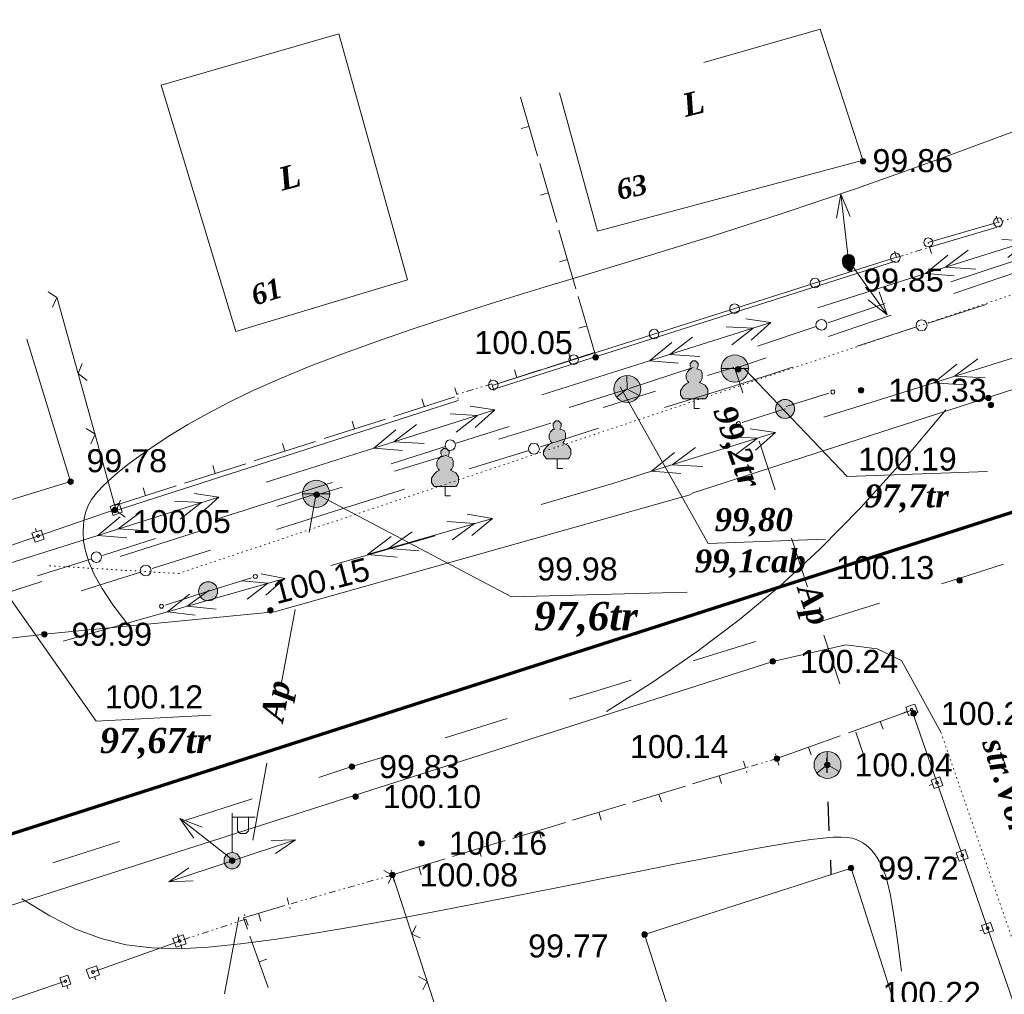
# Model space of a CAD drawing. Header units: millimetres. Extents: x 9396 to 25236, y 15106 to 31102.
# Tile 170 of 256: x 10784 to 10857, y 16670 to 16742. Entities that reach past the tile are written whole.
import ezdxf
from ezdxf.enums import TextEntityAlignment as Align

# ---------------------------------------------------------------- set-up
doc = ezdxf.new("R2010")
doc.units = ezdxf.units.MM
for name, pattern in [('DIVIDE', [1.25, 0.5, -0.25, 0, -0.25, 0, -0.25]), ('DOT', [0.25, 0, -0.25]), ('HIDDEN', [0.375, 0.25, -0.125])]:
    doc.linetypes.add(name, pattern=pattern)
for name, color, linetype, lineweight, true_color in [('1001010', 7, 'Continuous', 9, 0x000000), ('10010110', 7, 'Continuous', 20, 0xa25100), ('1060000', 7, 'Continuous', 9, 0x000000), ('1070000', 7, 'DOT', 9, 0x000000), ('2030003', 7, 'Continuous', 9, 0x000000), ('2030012', 7, 'Continuous', 9, 0x000000), ('2030023', 7, 'Continuous', 9, 0x000000), ('21100200', 7, 'HIDDEN', 0, 0x800080), ('3000105', 7, 'DIVIDE', 9, 0x000000), ('3000113', 7, 'Continuous', 9, 0x000000), ('3000130', 7, 'Continuous', 9, 0x000000), ('3000140', 7, 'Continuous', 9, 0x000000), ('3000220', 7, 'Continuous', 9, 0x000000), ('3000260', 7, 'Continuous', 9, 0x000000), ('4000210', 7, 'Continuous', 9, 0x000000), ('5010210', 7, 'Continuous', 20, 0x008000), ('5010320', 7, 'Continuous', 20, 0x800000), ('5010420', 7, 'Continuous', 9, 0x000000), ('6011210', 1, 'Continuous', 9, 0xff0000), ('6011300', 1, 'Continuous', 20, 0xff0000), ('9010110', 7, 'Continuous', 9, 0x000000), ('9010120', 7, 'Continuous', 20, 0x000000), ('9010200', 7, 'Continuous', 9, 0x000000)]:
    doc.layers.add(name, color=color, linetype=linetype, lineweight=lineweight, true_color=true_color)
doc.layers.add('Канализация', color=1, linetype='Continuous', lineweight=70)
doc.styles.add('10', font='timesbi.ttf', dxfattribs={"height": 0.001481})
doc.styles.add('12', font='timesbi.ttf', dxfattribs={"height": 0.001693})
doc.styles.add('13', font='timesbi.ttf', dxfattribs={"height": 0.001693})
doc.styles.add('2', font='timesbi.ttf', dxfattribs={"height": 0.001693})
doc.styles.add('3', font='timesbi.ttf', dxfattribs={"height": 0.001693})
doc.styles.add('9', font='timesbi.ttf', dxfattribs={"height": 0.001693})
doc.styles.add('F2', font='arial.ttf', dxfattribs={"height": 0.001693})

# ---------------------------------------------------------------- blocks, each defined once
blk = doc.blocks.new('SYMBOL21100200')
at = {"true_color": 0x800080}
h = blk.add_hatch(color=216, dxfattribs=at)
edge = h.paths.add_edge_path()
edge.add_arc((0, 0), 0.1, 0, 360)
at = {"color": 216, "linetype": 'Continuous', "lineweight": 0, "true_color": 0x800080}
blk.add_circle((0, 0), 0.1, dxfattribs=at)
blk = doc.blocks.new('SYMBOL2030012')
at = {"true_color": 0xffffff}
h = blk.add_hatch(color=7, dxfattribs=at)
edge = h.paths.add_edge_path()
edge.add_arc((0, 0), 0.225, 0, 360)
at = {"true_color": 0x000000}
h = blk.add_hatch(color=18, dxfattribs=at)
edge = h.paths.add_edge_path()
edge.add_arc((0, 0), 0.05, 0, 360)
at = {"color": 18, "linetype": 'Continuous', "lineweight": 0, "true_color": 0x000000}
for radius in [0.225, 0.05]:
    blk.add_circle((0, 0), radius, dxfattribs=at)
blk = doc.blocks.new('SYMBOL4000210')
at = {"true_color": 0xffffff}
blk.add_hatch(color=7, dxfattribs=at).paths.add_polyline_path([(0.05, 1.75), (-0.05, 1.75), (-0.15, 1.65), (-0.15, 1.55), (-0.1, 1.45), (-0.15, 1.45), (-0.25, 1.35), (-0.3, 1.25), (-0.3, 1.1), (-0.25, 1), (-0.2, 0.95), (-0.3, 0.9), (-0.35, 0.85), (-0.4, 0.8), (-0.5, 0.65), (-0.5, 0.5), (-0.4, 0.35), (-0.3, 0.35), (-0.1, 0.35), (0, 0.35), (0.15, 0.35), (0.4, 0.35), (0.45, 0.4), (0.5, 0.5), (0.5, 0.7), (0.4, 0.85), (0.2, 0.95), (0.25, 1), (0.3, 1.1), (0.3, 1.3), (0.25, 1.4), (0.1, 1.45), (0.15, 1.55), (0.15, 1.65)])
at = {"color": 18, "linetype": 'Continuous', "lineweight": 0, "true_color": 0x000000, "flags": 128}
blk.add_lwpolyline([(0.05, 1.75), (-0.05, 1.75), (-0.15, 1.65), (-0.15, 1.55), (-0.1, 1.45), (-0.15, 1.45), (-0.25, 1.35), (-0.3, 1.25), (-0.3, 1.1), (-0.25, 1), (-0.2, 0.95), (-0.3, 0.9), (-0.35, 0.85), (-0.4, 0.8), (-0.5, 0.65), (-0.5, 0.5), (-0.4, 0.35), (-0.3, 0.35), (-0.1, 0.35), (0, 0.35), (0.15, 0.35), (0.4, 0.35), (0.45, 0.4), (0.5, 0.5), (0.5, 0.7), (0.4, 0.85), (0.2, 0.95), (0.25, 1), (0.3, 1.1), (0.3, 1.3), (0.25, 1.4), (0.1, 1.45), (0.15, 1.55), (0.15, 1.65), (0.05, 1.75)], close=True, dxfattribs=at)
blk.add_lwpolyline([(0, 0.35), (0, 0), (0.2, 0)], dxfattribs=at)
blk = doc.blocks.new('SYMBOL5010420')
at = {"true_color": 0xffffff}
h = blk.add_hatch(color=7, dxfattribs=at)
edge = h.paths.add_edge_path()
edge.add_arc((0, 0), 0.5, 0, 360)
at = {"color": 18, "linetype": 'Continuous', "lineweight": 9, "true_color": 0x000000, "flags": 128}
blk.add_lwpolyline([(-0.5, 0), (0.5, 0)], dxfattribs=at)
at = {"color": 18, "linetype": 'Continuous', "lineweight": 9, "true_color": 0x000000}
blk.add_circle((0, 0), 0.5, dxfattribs=at)
blk = doc.blocks.new('SYMBOL9010200')
at = {"true_color": 0xffffff}
h = blk.add_hatch(color=7, dxfattribs=at)
edge = h.paths.add_edge_path()
edge.add_arc((0.01, 0), 0.495, 0, 360)
at = {"color": 18, "linetype": 'Continuous', "lineweight": 0, "true_color": 0x000000, "flags": 128}
for points in [[(0.0025, 0.007), (-0.007, 0.495)], [(0.0025, 0.0025), (-0.3845, -0.3005)], [(0.005, 0), (0.44, -0.238)]]:
    blk.add_lwpolyline(points, dxfattribs=at)
at = {"color": 18, "linetype": 'Continuous', "lineweight": 0, "true_color": 0x000000}
blk.add_circle((0.01, 0), 0.495, dxfattribs=at)
blk = doc.blocks.new('SYMBOL2030023')
at = {"true_color": 0xffffff}
h = blk.add_hatch(color=7, dxfattribs=at)
edge = h.paths.add_edge_path()
edge.add_arc((0, 0), 0.35, 0, 360)
at = {"color": 18, "linetype": 'Continuous', "lineweight": 0, "true_color": 0x000000}
blk.add_circle((0, 0), 0.35, dxfattribs=at)
blk = doc.blocks.new('SYMBOL2030003')
at = {"true_color": 0xffffff}
h = blk.add_hatch(color=7, dxfattribs=at)
edge = h.paths.add_edge_path()
edge.add_arc((0, 0), 0.3, 0, 360)
at = {"true_color": 0x000000}
h = blk.add_hatch(color=18, dxfattribs=at)
edge = h.paths.add_edge_path()
edge.add_arc((0, 0), 0.1, 0, 360)
at = {"color": 18, "linetype": 'Continuous', "lineweight": 0, "true_color": 0x000000, "flags": 128}
for points in [[(0, 0.3), (0, 1.75)], [(0, 1.6), (0.85, 1.6)], [(0.2, 1.6), (0.2, 1.1), (0.3, 1), (0.5, 1), (0.6, 1.1), (0.6, 1.6)]]:
    blk.add_lwpolyline(points, dxfattribs=at)
at = {"color": 18, "linetype": 'Continuous', "lineweight": 0, "true_color": 0x000000}
for radius in [0.3, 0.1]:
    blk.add_circle((0, 0), radius, dxfattribs=at)

msp = doc.modelspace()

# ---------------------------------------------------------------- linework, layer by layer
at = {"layer": '1001010', "color": 253}
msp.add_line((10851.274, 16660.654, 197.204), (10845.323, 16679.165, 197.204), dxfattribs=at)
for points in [[(10846.202, 16731.13, 0), (10843.053, 16740.83, 0), (10834.486, 16738.387, 0)], [(10794.593, 16736.718, 0), (10807.644, 16740.507, 0), (10812.697, 16722.404, 0)], [(10812.697, 16722.404, 0), (10800.066, 16718.615, 0), (10794.593, 16736.718, 0)], [(10846.128, 16731.184, 0), (10826.664, 16725.982, 0), (10823.868, 16736.153, 0)], [(10772.498, 16702.857, 201.02), (10787.918, 16707.577, 201.56), (10784.713, 16718.046, 173.401)], [(10845.323, 16679.165, 197.204), (10830.136, 16674.283, 199.54), (10836.086, 16655.772, 188.388), (10851.274, 16660.654, 197.204)]]:
    msp.add_polyline3d(points, dxfattribs=at)
at = {"layer": '10010110'}
for points in [[(10792.054, 16697.164, 57.755), (10791.033, 16698.516, 90.791), (10790.246, 16699.709, 117.07), (10789.666, 16700.759, 137.376), (10789.263, 16701.681, 152.493), (10789.01, 16702.49, 163.204), (10788.878, 16703.201, 170.294), (10788.839, 16703.829, 174.546), (10788.865, 16704.39, 176.744), (10788.933, 16704.898, 177.537), (10789.049, 16705.369, 177.035), (10789.224, 16705.816, 175.213), (10789.469, 16706.255, 172.048), (10789.795, 16706.7, 167.514), (10790.213, 16707.165, 161.586), (10790.736, 16707.666, 154.241), (10791.373, 16708.217, 145.453), (10792.136, 16708.828, 135.26), (10793.029, 16709.497, 123.949), (10794.059, 16710.215, 111.871), (10795.228, 16710.975, 99.374), (10796.543, 16711.771, 86.808), (10798.008, 16712.594, 74.522), (10799.627, 16713.437, 62.867), (10801.406, 16714.293, 52.192), (10803.35, 16715.157, 42.812), (10805.472, 16716.032, 34.911), (10807.786, 16716.925, 28.636), (10810.308, 16717.842, 24.135), (10813.05, 16718.79, 21.558), (10816.028, 16719.774, 21.054), (10819.255, 16720.8, 22.769), (10822.746, 16721.875, 26.854), (10826.524, 16723.013, 33.269), (10830.645, 16724.256, 41.231), (10835.174, 16725.656, 49.769), (10840.176, 16727.262, 57.911), (10845.717, 16729.126, 64.687), (10851.86, 16731.298, 69.126), (10858.672, 16733.828, 70.256)], [(10827.347, 16690.674, 77.191), (10830.775, 16692.862, 97.258), (10834.001, 16695.084, 112.801), (10837.082, 16697.406, 125.419), (10840.074, 16699.897, 136.714), (10843.034, 16702.621, 148.285), (10846.019, 16705.645, 161.732), (10849.083, 16709.036, 178.657), (10852.285, 16712.86, 200.66)], [(10849.018, 16671.583, 72.861), (10848.775, 16673.51, 92.202), (10848.559, 16675.066, 107.532), (10848.366, 16676.301, 119.392), (10848.19, 16677.262, 128.32), (10848.026, 16677.999, 134.858), (10847.869, 16678.561, 139.544), (10847.714, 16678.995, 142.917), (10847.556, 16679.351, 145.519), (10847.39, 16679.67, 147.805), (10847.216, 16679.96, 149.9), (10847.033, 16680.222, 151.848), (10846.84, 16680.458, 153.69), (10846.636, 16680.669, 155.469), (10846.422, 16680.854, 157.226), (10846.195, 16681.017, 159.005), (10845.957, 16681.156, 160.848), (10845.701, 16681.273, 162.781), (10845.405, 16681.364, 164.771), (10845.041, 16681.424, 166.77), (10844.582, 16681.448, 168.727), (10844.001, 16681.433, 170.595), (10843.269, 16681.372, 172.323), (10842.36, 16681.261, 173.863), (10841.247, 16681.096, 175.167), (10839.906, 16680.874, 176.203), (10838.339, 16680.595, 177.018), (10836.552, 16680.263, 177.676), (10834.55, 16679.879, 178.242), (10832.339, 16679.447, 178.78), (10829.926, 16678.97, 179.355), (10827.316, 16678.449, 180.031), (10824.516, 16677.888, 180.873), (10821.539, 16677.293, 181.924), (10818.436, 16676.677, 183.143), (10815.264, 16676.06, 184.469), (10812.082, 16675.46, 185.838), (10808.948, 16674.895, 187.19), (10805.921, 16674.382, 188.461), (10803.057, 16673.941, 189.589), (10800.417, 16673.59, 190.512), (10798.037, 16673.347, 191.101), (10795.881, 16673.238, 190.952), (10793.888, 16673.291, 189.596), (10792.002, 16673.532, 186.563), (10790.163, 16673.988, 181.381), (10788.314, 16674.686, 173.58), (10786.396, 16675.653, 162.691), (10784.35, 16676.915, 148.243)]]:
    msp.add_polyline3d(points, dxfattribs=at)
at = {"layer": '1060000', "color": 253}
for p, q in [((10833.561, 16706.709, 3.294), (11039.59, 16773.22, 198.617)), ((10802.929, 16698.004, 200.8), (10833.563, 16706.624, 195.434))]:
    msp.add_line(p, q, dxfattribs=at)
for points in [[(10837.449, 16715.903, 116.94), (10845.044, 16707.947, 200.38), (10855.359, 16708.318, 200.38)], [(10828.337, 16714.543, 25.439), (10834.816, 16703.019, 157.59), (10843.439, 16703.356, 157.59)], [(10805.98, 16706.675, 45.224), (10820.337, 16699.105, 45.224), (10833.276, 16699.442, 45.224)], [(10783.19, 16699.39, 64.295), (10789.798, 16689.979, 64.295), (10798.25, 16690.398, 64.295)], [(10718.658, 16671.237, 199.52), (10745.578, 16685.917, 201.8), (10774.389, 16694.997, 201.479), (10785.998, 16696.357, 199.98), (10802.929, 16698.004, 200.8)], [(10769.242, 16671.847, 0), (10839.563, 16694.36, 0), (10844.938, 16695.577, 0), (10847.245, 16695.275, 0), (10849.022, 16694.439, 0), (10851.935, 16689.155, 0)]]:
    msp.add_polyline3d(points, dxfattribs=at)
at = {"layer": '1070000', "color": 253}
for points in [[(10786.367, 16701.394, 158.261), (10795.854, 16700.82, 158.261), (10871.419, 16726.082, 158.261), (10869.67, 16730.043, 158.261)], [(10851.935, 16689.155, 0), (10883.377, 16598.008, 0), (10898.37, 16547.851, 0), (10906.132, 16522.173, 0)]]:
    msp.add_polyline3d(points, dxfattribs=at)
at = {"layer": '3000105', "color": 253}
for p, q in [((10861.745, 16728.433, 199.398), (10856.155, 16726.627, 201.791)), ((10856.001, 16727.103, 200.594), (10856.339, 16726.056, 200.594)), ((10851.234, 16724.345, 17.694), (10850.897, 16725.392, 17.694)), ((10848.672, 16724.047, 10.053), (10851.081, 16724.821, 25.335)), ((10848.519, 16724.523, 17.694), (10848.856, 16723.476, 17.694)), ((10819.058, 16714.279), (10818.742, 16715.333)), ((10818.914, 16714.758), (10816.334, 16713.984)), ((10816.19, 16714.463), (10816.506, 16713.41)), ((10840.007, 16686.74, 192.68), (10839.696, 16687.795, 192.68)), ((10837.41, 16687.017, 192.68), (10837.721, 16685.962, 192.68)), ((10839.866, 16687.22, 195.947), (10837.551, 16686.538, 189.414)), ((10811.732, 16678.184, 6.327), (10811.431, 16679.242, 6.327)), ((10811.595, 16678.665, 9.369), (10803.978, 16676.497, 3.284)), ((10803.842, 16676.978, 6.327), (10804.143, 16675.92, 6.327)), ((10800.818, 16675.42, 105.596), (10795.941, 16673.805, 196.698)), ((10800.975, 16674.946, 151.147), (10800.629, 16675.99, 151.147)), ((10795.784, 16674.28, 151.147), (10796.13, 16673.236, 151.147))]:
    msp.add_line(p, q, dxfattribs=at)
at = {"layer": '3000113', "color": 253}
for p, q in [((10851.081, 16724.821, 51.807), (10856.069, 16726.283, 105.664)), ((10818.914, 16714.328, 105.664), (10848.586, 16723.789, 105.664)), ((10791.282, 16705.459, 84.916), (10816.42, 16713.554))]:
    msp.add_line(p, q, dxfattribs=at)
at = {"layer": '3000130', "color": 253}
for p, q in [((10791.081, 16706.107, 122.039), (10791.161, 16705.877, 122.039)), ((10774.048, 16699.634, 122.583), (10791.28, 16705.543, 121.494)), ((10785.341, 16704.137, 122.039), (10785.421, 16703.907, 122.039)), ((10849.211, 16690.607), (10849.451, 16690.687)), ((10857.215, 16669.412), (10849.788, 16690.773)), ((10851.071, 16685.247), (10851.311, 16685.327)), ((10852.931, 16679.897), (10853.171, 16679.987)), ((10854.791, 16674.557), (10855.031, 16674.637)), ((10795.941, 16673.805, 196.698), (10789.47, 16671.483, 196.698)), ((10796.141, 16673.237, 196.698), (10796.061, 16673.477, 196.698)), ((10789.771, 16670.957, 196.698), (10789.691, 16671.187, 196.698)), ((10787.536, 16670.854, 196.698), (10772.405, 16665.661, 196.698)), ((10787.731, 16670.287, 196.698), (10787.651, 16670.527, 196.698))]:
    msp.add_line(p, q, dxfattribs=at)
for points in [[(10791.051, 16705.097, 122.039), (10791.721, 16705.327, 122.039), (10791.501, 16705.987, 122.039), (10790.831, 16705.757, 122.039), (10791.051, 16705.097, 122.039)], [(10791.281, 16705.437, 122.039), (10791.331, 16705.457, 122.039), (10791.361, 16705.497, 122.039), (10791.381, 16705.547, 122.039), (10791.361, 16705.597, 122.039), (10791.331, 16705.627, 122.039), (10791.281, 16705.647, 122.039), (10791.231, 16705.627, 122.039), (10791.191, 16705.597, 122.039), (10791.181, 16705.547, 122.039), (10791.191, 16705.497, 122.039), (10791.231, 16705.457, 122.039), (10791.281, 16705.437, 122.039)], [(10785.311, 16703.127, 122.039), (10785.981, 16703.357, 122.039), (10785.751, 16704.017, 122.039), (10785.081, 16703.787, 122.039), (10785.311, 16703.127, 122.039)], [(10785.531, 16703.477, 122.039), (10785.581, 16703.487, 122.039), (10785.621, 16703.527, 122.039), (10785.631, 16703.577, 122.039), (10785.621, 16703.627, 122.039), (10785.581, 16703.657, 122.039), (10785.531, 16703.677, 122.039), (10785.481, 16703.657, 122.039), (10785.451, 16703.627, 122.039), (10785.431, 16703.577, 122.039), (10785.451, 16703.527, 122.039), (10785.481, 16703.487, 122.039), (10785.531, 16703.477, 122.039)], [(10850.221, 16690.607, 0), (10850.001, 16691.227, 0), (10849.341, 16690.997, 0), (10849.551, 16690.377, 0), (10850.221, 16690.607, 0)], [(10849.781, 16690.707, 0), (10849.831, 16690.717, 0), (10849.861, 16690.757, 0), (10849.871, 16690.807, 0), (10849.861, 16690.857, 0), (10849.831, 16690.887, 0), (10849.781, 16690.897, 0), (10849.731, 16690.887, 0), (10849.691, 16690.857, 0), (10849.681, 16690.807, 0), (10849.691, 16690.757, 0), (10849.731, 16690.717, 0), (10849.781, 16690.707, 0)], [(10852.081, 16685.247, 0), (10851.861, 16685.867, 0), (10851.201, 16685.637, 0), (10851.421, 16685.017, 0), (10852.081, 16685.247, 0)], [(10851.641, 16685.347, 0), (10851.691, 16685.357, 0), (10851.731, 16685.397, 0), (10851.741, 16685.437, 0), (10851.731, 16685.487, 0), (10851.691, 16685.527, 0), (10851.641, 16685.537, 0), (10851.591, 16685.527, 0), (10851.561, 16685.487, 0), (10851.541, 16685.437, 0), (10851.561, 16685.397, 0), (10851.591, 16685.357, 0), (10851.641, 16685.347, 0)], [(10853.941, 16679.897, 0), (10853.721, 16680.527, 0), (10853.061, 16680.297, 0), (10853.281, 16679.667, 0), (10853.941, 16679.897, 0)], [(10853.501, 16679.997, 0), (10853.551, 16680.017, 0), (10853.581, 16680.047, 0), (10853.601, 16680.097, 0), (10853.581, 16680.147, 0), (10853.551, 16680.187, 0), (10853.501, 16680.197, 0), (10853.451, 16680.187, 0), (10853.411, 16680.147, 0), (10853.401, 16680.097, 0), (10853.411, 16680.047, 0), (10853.451, 16680.017, 0), (10853.501, 16679.997, 0)], [(10855.801, 16674.557, 0), (10855.581, 16675.177, 0), (10854.921, 16674.947, 0), (10855.131, 16674.327, 0), (10855.801, 16674.557, 0)], [(10855.361, 16674.657, 0), (10855.411, 16674.667, 0), (10855.441, 16674.707, 0), (10855.451, 16674.757, 0), (10855.441, 16674.807, 0), (10855.411, 16674.837, 0), (10855.361, 16674.857, 0), (10855.311, 16674.837, 0), (10855.271, 16674.807, 0), (10855.261, 16674.757, 0), (10855.271, 16674.707, 0), (10855.311, 16674.667, 0), (10855.361, 16674.657, 0)], [(10796.191, 16674.267, 196.698), (10795.451, 16673.997, 196.698), (10795.691, 16673.347, 196.698), (10796.431, 16673.607, 196.698), (10796.191, 16674.267, 196.698)], [(10795.941, 16673.697, 196.698), (10795.991, 16673.717, 196.698), (10796.031, 16673.757, 196.698), (10796.051, 16673.807, 196.698), (10796.031, 16673.857, 196.698), (10795.991, 16673.897, 196.698), (10795.941, 16673.907, 196.698), (10795.891, 16673.897, 196.698), (10795.851, 16673.857, 196.698), (10795.831, 16673.807, 196.698), (10795.851, 16673.757, 196.698), (10795.891, 16673.717, 196.698), (10795.941, 16673.697, 196.698)], [(10789.831, 16671.987, 196.698), (10789.081, 16671.717, 196.698), (10789.321, 16671.057, 196.698), (10790.061, 16671.327, 196.698), (10789.831, 16671.987, 196.698)], [(10787.721, 16671.287, 196.698), (10787.131, 16671.087, 196.698), (10787.351, 16670.427, 196.698), (10787.941, 16670.627, 196.698), (10787.721, 16671.287, 196.698)], [(10789.571, 16671.417, 196.698), (10789.631, 16671.427, 196.698), (10789.661, 16671.467, 196.698), (10789.681, 16671.517, 196.698), (10789.661, 16671.577, 196.698), (10789.631, 16671.617, 196.698), (10789.571, 16671.627, 196.698), (10789.521, 16671.617, 196.698), (10789.481, 16671.577, 196.698), (10789.471, 16671.517, 196.698), (10789.481, 16671.467, 196.698), (10789.521, 16671.427, 196.698), (10789.571, 16671.417, 196.698)], [(10787.541, 16670.757, 196.698), (10787.581, 16670.777, 196.698), (10787.621, 16670.807, 196.698), (10787.631, 16670.857, 196.698), (10787.621, 16670.907, 196.698), (10787.581, 16670.937, 196.698), (10787.541, 16670.947, 196.698), (10787.491, 16670.937, 196.698), (10787.451, 16670.907, 196.698), (10787.441, 16670.857, 196.698), (10787.451, 16670.807, 196.698), (10787.491, 16670.777, 196.698), (10787.541, 16670.757, 196.698)]]:
    msp.add_polyline3d(points, close=True, dxfattribs=at)
at = {"layer": '3000140', "color": 253}
for p, q in [((10850.995, 16725.165, 72.357), (10856.069, 16726.627, 26.416)), ((10848.586, 16724.047, 61.175), (10819, 16714.672, 50.67))]:
    msp.add_line(p, q, dxfattribs=at)
for points in [[(10856.131, 16726.317, 49.387), (10856.301, 16726.357, 49.387), (10856.421, 16726.477, 49.387), (10856.461, 16726.647, 49.387), (10856.421, 16726.807, 49.387), (10856.301, 16726.937, 49.387), (10856.131, 16726.977, 49.387), (10855.961, 16726.937, 49.387), (10855.841, 16726.807, 49.387), (10855.801, 16726.647, 49.387), (10855.841, 16726.477, 49.387), (10855.961, 16726.357, 49.387), (10856.131, 16726.317, 49.387)], [(10850.991, 16724.837, 49.387), (10851.161, 16724.877, 49.387), (10851.281, 16724.997, 49.387), (10851.331, 16725.167, 49.387), (10851.281, 16725.327, 49.387), (10851.161, 16725.457, 49.387), (10850.991, 16725.497, 49.387), (10850.831, 16725.457, 49.387), (10850.711, 16725.327, 49.387), (10850.661, 16725.167, 49.387), (10850.711, 16724.997, 49.387), (10850.831, 16724.877, 49.387), (10850.991, 16724.837, 49.387)], [(10848.591, 16723.687, 55.923), (10848.761, 16723.737, 55.923), (10848.891, 16723.867, 55.923), (10848.941, 16724.047, 55.923), (10848.891, 16724.227, 55.923), (10848.761, 16724.357, 55.923), (10848.591, 16724.407, 55.923), (10848.411, 16724.357, 55.923), (10848.281, 16724.227, 55.923), (10848.231, 16724.047, 55.923), (10848.281, 16723.867, 55.923), (10848.411, 16723.737, 55.923), (10848.591, 16723.687, 55.923)], [(10842.671, 16721.817, 55.923), (10842.851, 16721.867, 55.923), (10842.981, 16721.997, 55.923), (10843.031, 16722.177, 55.923), (10842.981, 16722.347, 55.923), (10842.851, 16722.477, 55.923), (10842.671, 16722.527, 55.923), (10842.491, 16722.477, 55.923), (10842.361, 16722.347, 55.923), (10842.311, 16722.177, 55.923), (10842.361, 16721.997, 55.923), (10842.491, 16721.867, 55.923), (10842.671, 16721.817, 55.923)], [(10836.751, 16719.937, 55.923), (10836.931, 16719.987, 55.923), (10837.061, 16720.117, 55.923), (10837.111, 16720.297, 55.923), (10837.061, 16720.477, 55.923), (10836.931, 16720.607, 55.923), (10836.751, 16720.657, 55.923), (10836.571, 16720.607, 55.923), (10836.441, 16720.477, 55.923), (10836.401, 16720.297, 55.923), (10836.441, 16720.117, 55.923), (10836.571, 16719.987, 55.923), (10836.751, 16719.937, 55.923)], [(10830.841, 16718.067, 55.923), (10831.011, 16718.117, 55.923), (10831.141, 16718.247, 55.923), (10831.191, 16718.427, 55.923), (10831.141, 16718.597, 55.923), (10831.011, 16718.727, 55.923), (10830.841, 16718.777, 55.923), (10830.661, 16718.727, 55.923), (10830.531, 16718.597, 55.923), (10830.481, 16718.427, 55.923), (10830.531, 16718.247, 55.923), (10830.661, 16718.117, 55.923), (10830.841, 16718.067, 55.923)], [(10824.921, 16716.197, 55.923), (10825.101, 16716.237, 55.923), (10825.231, 16716.367, 55.923), (10825.281, 16716.547, 55.923), (10825.231, 16716.727, 55.923), (10825.101, 16716.857, 55.923), (10824.921, 16716.907, 55.923), (10824.741, 16716.857, 55.923), (10824.611, 16716.727, 55.923), (10824.561, 16716.547, 55.923), (10824.611, 16716.367, 55.923), (10824.741, 16716.237, 55.923), (10824.921, 16716.197, 55.923)], [(10819.001, 16714.317, 55.923), (10819.181, 16714.367, 55.923), (10819.311, 16714.497, 55.923), (10819.361, 16714.677, 55.923), (10819.311, 16714.857, 55.923), (10819.181, 16714.987, 55.923), (10819.001, 16715.027, 55.923), (10818.831, 16714.987, 55.923), (10818.701, 16714.857, 55.923), (10818.651, 16714.677, 55.923), (10818.701, 16714.497, 55.923), (10818.831, 16714.367, 55.923), (10819.001, 16714.317, 55.923)]]:
    msp.add_polyline3d(points, close=True, dxfattribs=at)
at = {"layer": '3000220', "color": 253}
for p, q in [((10822.251, 16731.537, 40.277), (10821.001, 16735.847, 40.277)), ((10821.621, 16733.697, 40.277), (10821.051, 16733.527, 40.277)), ((10823.671, 16726.647, 40.277), (10822.421, 16730.957, 40.277)), ((10823.041, 16728.807, 40.277), (10822.471, 16728.637, 40.277)), ((10825.091, 16721.757, 40.277), (10823.841, 16726.067, 40.277)), ((10824.471, 16723.917, 40.277), (10823.891, 16723.747, 40.277)), ((10826.521, 16716.867, 40.277), (10825.261, 16721.177, 40.277)), ((10825.891, 16719.027, 40.277), (10825.311, 16718.857, 40.277)), ((10822.971, 16715.947, 25.335), (10826.461, 16717.077, 25.335)), ((10824.711, 16716.507, 25.335), (10824.531, 16717.087, 25.335)), ((10819.001, 16714.677, 25.335), (10822.491, 16715.797, 25.335)), ((10820.741, 16715.237, 25.335), (10820.561, 16715.807, 25.335)), ((10811.681, 16712.367, 125.722), (10816.191, 16713.807, 125.722)), ((10813.941, 16713.087, 125.722), (10813.761, 16713.657, 125.722)), ((10806.561, 16710.737, 125.722), (10811.071, 16712.167, 125.722)), ((10808.811, 16711.447, 125.722), (10808.631, 16712.027, 125.722)), ((10801.431, 16709.097, 125.722), (10805.941, 16710.537, 125.722)), ((10803.691, 16709.817, 125.722), (10803.501, 16710.387, 125.722)), ((10796.301, 16707.457, 125.722), (10800.821, 16708.897, 125.722)), ((10798.561, 16708.177, 125.722), (10798.381, 16708.757, 125.722)), ((10791.181, 16705.827, 125.722), (10795.691, 16707.267, 125.722)), ((10793.431, 16706.547, 125.722), (10793.251, 16707.117, 125.722)), ((10849.791, 16690.777, 198.213), (10845.141, 16689.107, 198.213)), ((10847.461, 16689.947, 198.213), (10847.671, 16689.377, 198.213)), ((10844.511, 16688.887, 198.213), (10839.861, 16687.217, 198.213)), ((10842.191, 16688.057, 198.213), (10842.391, 16687.487, 198.213)), ((10837.551, 16686.537), (10833.671, 16685.357)), ((10835.611, 16685.947), (10835.781, 16685.377)), ((10833.141, 16685.197), (10829.251, 16684.017)), ((10831.191, 16684.607), (10831.371, 16684.037)), ((10828.721, 16683.857), (10824.841, 16682.677)), ((10826.781, 16683.267), (10826.951, 16682.697)), ((10824.311, 16682.517), (10820.421, 16681.347)), ((10822.371, 16681.937), (10822.541, 16681.357)), ((10819.891, 16681.187), (10816.011, 16680.007)), ((10817.951, 16680.597), (10818.121, 16680.017)), ((10815.481, 16679.847), (10811.591, 16678.667)), ((10813.541, 16679.257), (10813.711, 16678.677)), ((10801.751, 16675.827, 196.698), (10801.921, 16675.257, 196.698)), ((10801.111, 16674.167, 196.698), (10802.451, 16670.377, 196.698)), ((10801.781, 16672.277, 196.698), (10802.351, 16672.477, 196.698))]:
    msp.add_line(p, q, dxfattribs=at)
msp.add_polyline3d([(10803.671, 16676.407, 196.698), (10800.651, 16675.497, 196.698), (10800.931, 16674.687, 196.698)], dxfattribs=at)
at = {"layer": '3000260', "color": 253}
for p, q in [((10791.282, 16705.459, 69.28), (10786.926, 16721.077, 200.1)), ((10811.595, 16678.665, 12.809), (10818.098, 16658.769, 100.11))]:
    msp.add_line(p, q, dxfattribs=at)
for points in [[(10786.601, 16720.397, 134.69), (10786.921, 16721.107, 134.69), (10786.281, 16721.527, 134.69)], [(10789.131, 16715.017, 134.69), (10788.471, 16715.517, 134.69), (10788.781, 16716.267, 134.69)], [(10789.401, 16710.347, 134.69), (10789.721, 16711.057, 134.69), (10789.081, 16711.477, 134.69)], [(10791.941, 16704.967, 134.69), (10791.281, 16705.467, 134.69), (10791.591, 16706.217, 134.69)], [(10810.961, 16678.997, 56.46), (10811.601, 16678.657, 56.46), (10811.281, 16678.027, 56.46)], [(10813.341, 16674.917, 56.46), (10813.021, 16674.317, 56.46), (10813.631, 16674.047, 56.46)], [(10813.511, 16671.197, 56.46), (10814.151, 16670.857, 56.46), (10813.831, 16670.217, 56.46)]]:
    msp.add_polyline3d(points, dxfattribs=at)
at = {"layer": '5010210'}
for p, q in [((10855.181, 16722.187, 158.261), (10857.481, 16722.977, 158.261)), ((10852.881, 16721.397, 158.261), (10855.181, 16722.187, 158.261)), ((10848.281, 16719.827, 158.261), (10843.671, 16718.257, 158.261)), ((10836.771, 16715.887, 158.261), (10839.071, 16716.677, 158.261)), ((10834.771, 16715.387, 158.261), (10836.691, 16715.977, 158.261)), ((10837.371, 16714.107, 16.268), (10836.771, 16715.887, 16.268)), ((10830.931, 16714.217, 158.261), (10827.091, 16713.037, 158.261)), ((10821.331, 16711.287, 158.261), (10823.251, 16711.867, 158.261)), ((10819.411, 16710.697, 158.261), (10821.331, 16711.287, 158.261)), ((10838.551, 16710.547, 16.268), (10839.741, 16706.977, 16.268)), ((10815.581, 16709.527, 158.261), (10811.741, 16708.347, 158.261)), ((10803.101, 16705.757, 127.9), (10805.981, 16706.677, 127.9)), ((10805.461, 16703.847, 131.299), (10805.981, 16706.677, 131.299)), ((10805.981, 16706.587, 158.261), (10807.901, 16707.177, 158.261)), ((10797.341, 16703.907, 127.9), (10791.581, 16702.067, 127.9)), ((10841.521, 16701.627, 16.268), (10840.931, 16703.417, 16.268)), ((10842.121, 16699.847, 16.268), (10841.521, 16701.627, 16.268)), ((10782.941, 16699.297, 127.9), (10785.821, 16700.227, 127.9)), ((10845.131, 16697.937, 154.902), (10847.411, 16698.647, 154.902)), ((10804.431, 16698.187, 131.299), (10803.391, 16692.537, 131.299)), ((10842.851, 16697.227, 154.902), (10845.131, 16697.937, 154.902)), ((10838.281, 16695.817, 154.902), (10833.721, 16694.407, 154.902)), ((10843.311, 16696.287, 16.268), (10844.501, 16692.717, 16.268)), ((10826.871, 16692.277, 154.902), (10829.151, 16692.987, 154.902)), ((10824.591, 16691.577, 154.902), (10826.871, 16692.277, 154.902)), ((10820.021, 16690.157, 154.902), (10815.461, 16688.747, 154.902)), ((10846.281, 16687.367, 16.268), (10845.681, 16689.157, 16.268)), ((10808.611, 16686.627, 154.902), (10810.901, 16687.327, 154.902)), ((10801.841, 16684.057, 131.299), (10802.361, 16686.877, 131.299)), ((10806.171, 16685.837, 170.817), (10808.611, 16686.627, 170.817)), ((10801.281, 16684.267, 170.817), (10796.401, 16682.697, 170.817)), ((10801.321, 16681.227, 131.299), (10801.841, 16684.057, 131.299)), ((10789.071, 16680.337, 170.817), (10791.511, 16681.117, 170.817)), ((10786.621, 16679.547, 170.817), (10789.071, 16680.337, 170.817)), ((10800.291, 16675.567, 131.299), (10799.251, 16669.917, 131.299))]:
    msp.add_line(p, q, dxfattribs=at)
msp.add_polyline3d([(10856.531, 16701.517, 154.902), (10853.401, 16700.497, 154.902), (10851.981, 16700.057, 154.902)], dxfattribs=at)
at = {"layer": '5010320', "lineweight": 30}
for p, q in [((10843.511, 16687.237, 189.658), (10843.551, 16686.167, 189.658)), ((10843.721, 16681.897, 189.658), (10843.641, 16684.027, 189.658)), ((10843.801, 16679.757, 189.658), (10843.841, 16678.687, 189.658))]:
    msp.add_line(p, q, dxfattribs=at)
at = {"layer": '6011210'}
for p, q in [((10845.126, 16723.833, 100.74), (10844.563, 16728.701, 100.74)), ((10845.126, 16723.833), (10847.979, 16719.849)), ((10799.804, 16679.791, 113.347), (10795.953, 16682.821, 113.347)), ((10799.806, 16679.706, 100.74), (10804.457, 16681.249, 100.74)), ((10799.806, 16679.706, 100.74), (10795.155, 16678.163, 100.74))]:
    msp.add_line(p, q, dxfattribs=at)
for points in [[(10844.262, 16726.955, 100.74), (10844.563, 16728.701, 100.74), (10844.563, 16728.701, 100.74), (10845.255, 16727.069, 100.74)], [(10847.395, 16721.523, 0), (10847.979, 16719.849, 0), (10847.979, 16719.849, 0), (10846.582, 16720.94, 0)], [(10796.98, 16681.376, 113.347), (10795.953, 16682.821, 113.347), (10795.953, 16682.821, 113.347), (10797.598, 16682.162, 113.347)], [(10802.686, 16681.188, 100.74), (10804.457, 16681.249, 100.74), (10804.457, 16681.249, 100.74), (10803.001, 16680.239, 100.74)], [(10796.926, 16678.224, 100.74), (10795.155, 16678.163, 100.74), (10795.155, 16678.163, 100.74), (10796.611, 16679.173, 100.74)]]:
    msp.add_polyline3d(points, dxfattribs=at)
at = {"layer": '6011300'}
for p, q in [((10850.791, 16722.867, 176.049), (10859.701, 16725.687, 176.049)), ((10850.791, 16722.867, 176.049), (10852.431, 16724.227, 176.049)), ((10842.871, 16720.367, 176.049), (10850.791, 16722.867, 176.049)), ((10850.791, 16722.867, 176.049), (10852.911, 16722.697, 176.049)), ((10830.501, 16716.457, 176.049), (10839.411, 16719.267, 176.049)), ((10830.501, 16716.457, 176.049), (10832.141, 16717.817, 176.049)), ((10851.411, 16714.847, 157.59), (10860.521, 16717.707, 157.59)), ((10822.591, 16713.957, 176.049), (10830.501, 16716.457, 176.049)), ((10830.501, 16716.457, 176.049), (10832.621, 16716.287, 176.049)), ((10851.411, 16714.847, 157.59), (10853.091, 16716.217, 157.59)), ((10843.311, 16712.307, 157.59), (10851.411, 16714.847, 157.59)), ((10851.411, 16714.847, 157.59), (10853.571, 16714.687, 157.59)), ((10810.221, 16710.047, 176.049), (10819.121, 16712.857, 176.049)), ((10810.221, 16710.047, 176.049), (10811.851, 16711.397, 176.049)), ((10830.651, 16708.337, 157.59), (10839.761, 16711.197, 157.59)), ((10802.301, 16707.537, 176.049), (10810.221, 16710.047, 176.049)), ((10810.221, 16710.047, 176.049), (10812.341, 16709.877, 176.049)), ((10830.651, 16708.337, 157.59), (10832.341, 16709.707, 157.59)), ((10830.651, 16708.337, 157.59), (10832.811, 16708.177, 157.59)), ((10789.931, 16703.627, 176.049), (10798.831, 16706.447, 176.049)), ((10789.931, 16703.627, 176.049), (10791.571, 16704.987, 176.049)), ((10809.771, 16702.217, 157.59), (10818.951, 16704.877, 157.59)), ((10782.011, 16701.127, 176.049), (10789.931, 16703.627, 176.049)), ((10789.931, 16703.627, 176.049), (10792.051, 16703.457, 176.049)), ((10807.051, 16701.407, 115.513), (10814.731, 16703.587, 115.513)), ((10809.771, 16702.217, 157.59), (10811.491, 16703.547, 157.59)), ((10809.771, 16702.217, 157.59), (10811.931, 16702.017, 157.59)), ((10795.051, 16698.017, 115.513), (10803.691, 16700.457, 115.513)), ((10795.051, 16698.017, 115.513), (10796.661, 16699.297, 115.513)), ((10787.371, 16695.837, 115.513), (10795.051, 16698.017, 115.513)), ((10795.051, 16698.017, 115.513), (10797.091, 16697.757, 115.513))]:
    msp.add_line(p, q, dxfattribs=at)
for points in [[(10856.421, 16725.387, 176.049), (10858.411, 16725.277, 176.049), (10856.841, 16724.047, 176.049)], [(10852.271, 16723.337, 176.049), (10853.941, 16724.597, 176.049), (10852.271, 16723.337, 176.049), (10854.491, 16723.207, 176.049)], [(10836.131, 16718.967, 176.049), (10838.121, 16718.867, 176.049), (10836.551, 16717.637, 176.049)], [(10837.581, 16719.537, 176.049), (10839.411, 16719.267, 176.049), (10837.971, 16717.977, 176.049)], [(10831.991, 16716.927, 176.049), (10833.661, 16718.187, 176.049), (10831.991, 16716.927, 176.049), (10834.211, 16716.787, 176.049)], [(10852.931, 16715.327, 157.59), (10854.641, 16716.597, 157.59), (10852.931, 16715.327, 157.59), (10855.191, 16715.197, 157.59)], [(10817.301, 16713.117, 176.049), (10819.121, 16712.857, 176.049), (10817.681, 16711.567, 176.049)], [(10815.841, 16712.557, 176.049), (10817.841, 16712.447, 176.049), (10816.271, 16711.217, 176.049)], [(10811.701, 16710.507, 176.049), (10813.371, 16711.777, 176.049), (10811.701, 16710.507, 176.049), (10813.921, 16710.377, 176.049)], [(10836.421, 16710.877, 157.59), (10838.451, 16710.777, 157.59), (10836.831, 16709.547, 157.59)], [(10837.901, 16711.447, 157.59), (10839.761, 16711.197, 157.59), (10838.281, 16709.887, 157.59)], [(10832.171, 16708.817, 157.59), (10833.881, 16710.087, 157.59), (10832.171, 16708.817, 157.59), (10834.431, 16708.687, 157.59)], [(10822.521, 16705.907, 157.59), (10827.791, 16707.437, 157.59), (10830.651, 16708.337, 157.59)], [(10797.011, 16706.707, 176.049), (10798.831, 16706.447, 176.049), (10797.391, 16705.147, 176.049)], [(10795.561, 16706.137, 176.049), (10797.551, 16706.037, 176.049), (10795.981, 16704.807, 176.049)], [(10791.411, 16704.097, 176.049), (10793.081, 16705.357, 176.049), (10791.411, 16704.097, 176.049), (10793.631, 16703.957, 176.049)], [(10817.091, 16705.177, 157.59), (10818.951, 16704.877, 157.59), (10817.441, 16703.607, 157.59)], [(10815.591, 16704.637, 157.59), (10817.621, 16704.497, 157.59), (10815.981, 16703.287, 157.59)], [(10811.301, 16702.667, 157.59), (10813.041, 16703.897, 157.59), (10811.301, 16702.667, 157.59), (10813.561, 16702.487, 157.59)], [(10801.941, 16700.797, 115.513), (10803.691, 16700.457, 115.513), (10802.281, 16699.227, 115.513)], [(10800.521, 16700.287, 115.513), (10802.441, 16700.107, 115.513), (10800.901, 16698.947, 115.513)], [(10796.491, 16698.417, 115.513), (10798.121, 16699.607, 115.513), (10796.491, 16698.417, 115.513), (10798.631, 16698.197, 115.513)]]:
    msp.add_polyline3d(points, dxfattribs=at)
at = {"layer": '9010110', "color": 253}
for p, q in [((10840.548, 16713.093, 142.954), (10843.697, 16714.08, 142.954)), ((10840.466, 16712.923, 124.509), (10837.32, 16711.927, 124.509)), ((10798.078, 16699.513, 124.509), (10801.224, 16700.508, 124.509)), ((10798.038, 16699.517, 200.38), (10794.897, 16698.505, 200.38))]:
    msp.add_line(p, q, dxfattribs=at)
for points in [[(10844.133, 16714.17, 142.954), (10844.113, 16714.245, 142.954), (10844.058, 16714.3, 142.954), (10843.983, 16714.32, 142.954), (10843.908, 16714.3, 142.954), (10843.853, 16714.245, 142.954), (10843.833, 16714.17, 142.954), (10843.853, 16714.095, 142.954), (10843.908, 16714.04, 142.954), (10843.983, 16714.02, 142.954), (10844.058, 16714.04, 142.954), (10844.113, 16714.095, 142.954), (10844.133, 16714.17, 142.954)], [(10837.184, 16711.837, 124.509), (10837.164, 16711.912, 124.509), (10837.109, 16711.967, 124.509), (10837.034, 16711.987, 124.509), (10836.959, 16711.967, 124.509), (10836.904, 16711.912, 124.509), (10836.884, 16711.837, 124.509), (10836.904, 16711.762, 124.509), (10836.959, 16711.707, 124.509), (10837.034, 16711.687, 124.509), (10837.109, 16711.707, 124.509), (10837.164, 16711.762, 124.509), (10837.184, 16711.837, 124.509)], [(10801.66, 16700.599, 124.509), (10801.64, 16700.674, 124.509), (10801.585, 16700.729, 124.509), (10801.51, 16700.749, 124.509), (10801.435, 16700.729, 124.509), (10801.38, 16700.674, 124.509), (10801.36, 16700.599, 124.509), (10801.38, 16700.524, 124.509), (10801.435, 16700.469, 124.509), (10801.51, 16700.449, 124.509), (10801.585, 16700.469, 124.509), (10801.64, 16700.524, 124.509), (10801.66, 16700.599, 124.509)], [(10794.761, 16698.413, 200.38), (10794.741, 16698.488, 200.38), (10794.686, 16698.543, 200.38), (10794.611, 16698.563, 200.38), (10794.536, 16698.543, 200.38), (10794.482, 16698.488, 200.38), (10794.461, 16698.413, 200.38), (10794.482, 16698.338, 200.38), (10794.536, 16698.283, 200.38), (10794.611, 16698.263, 200.38), (10794.686, 16698.283, 200.38), (10794.741, 16698.338, 200.38), (10794.761, 16698.413, 200.38)]]:
    msp.add_polyline3d(points, close=True, dxfattribs=at)
at = {"layer": '9010120', "color": 253}
for p, q in [((10857.261, 16723.797, 104.458), (10852.651, 16722.257, 104.458)), ((10843.611, 16719.257, 104.458), (10847.841, 16720.667, 104.458)), ((10850.981, 16719.217, 177.568), (10855.251, 16720.607, 177.568)), ((10838.431, 16717.537, 104.458), (10842.761, 16718.977, 104.458)), ((10845.771, 16717.527, 177.568), (10850.131, 16718.947, 177.568)), ((10833.721, 16715.977, 104.458), (10829.011, 16714.417, 104.458)), ((10828.851, 16714.387, 136.637), (10824.601, 16713.037, 136.637)), ((10836.271, 16714.477, 177.568), (10831.611, 16713.017, 177.568)), ((10816.271, 16710.397, 136.637), (10820.171, 16711.637, 136.637)), ((10822.471, 16710.147, 177.568), (10826.751, 16711.497, 177.568)), ((10811.501, 16708.887, 136.637), (10815.491, 16710.157, 136.637)), ((10817.241, 16708.507, 177.568), (10821.621, 16709.877, 177.568)), ((10807.171, 16707.517, 136.637), (10802.831, 16706.147, 136.637)), ((10812.481, 16707.017, 177.568), (10807.721, 16705.527, 177.568)), ((10802.831, 16706.147, 136.637), (10798.581, 16704.797, 136.637)), ((10807.721, 16705.527, 177.568), (10803.061, 16704.057, 177.568)), ((10790.261, 16702.157, 136.637), (10794.161, 16703.397, 136.637)), ((10793.921, 16701.197, 177.568), (10798.211, 16702.537, 177.568)), ((10785.491, 16700.647, 136.637), (10789.481, 16701.907, 136.637)), ((10788.691, 16699.557, 177.568), (10793.071, 16700.927, 177.568))]:
    msp.add_line(p, q, dxfattribs=at)
for points in [[(10843.141, 16718.707, 104.458), (10843.331, 16718.757, 104.458), (10843.481, 16718.907, 104.458), (10843.531, 16719.107, 104.458), (10843.481, 16719.307, 104.458), (10843.331, 16719.447, 104.458), (10843.141, 16719.497, 104.458), (10842.941, 16719.447, 104.458), (10842.791, 16719.307, 104.458), (10842.741, 16719.107, 104.458), (10842.791, 16718.907, 104.458), (10842.941, 16718.757, 104.458), (10843.141, 16718.707, 104.458)], [(10850.511, 16718.667, 177.568), (10850.711, 16718.717, 177.568), (10850.851, 16718.867, 177.568), (10850.911, 16719.067, 177.568), (10850.851, 16719.267, 177.568), (10850.711, 16719.417, 177.568), (10850.511, 16719.467, 177.568), (10850.311, 16719.417, 177.568), (10850.161, 16719.267, 177.568), (10850.111, 16719.067, 177.568), (10850.161, 16718.867, 177.568), (10850.311, 16718.717, 177.568), (10850.511, 16718.667, 177.568)], [(10815.841, 16709.877, 136.637), (10816.031, 16709.927, 136.637), (10816.171, 16710.067, 136.637), (10816.221, 16710.267, 136.637), (10816.171, 16710.457, 136.637), (10816.031, 16710.597, 136.637), (10815.841, 16710.647, 136.637), (10815.651, 16710.597, 136.637), (10815.511, 16710.457, 136.637), (10815.461, 16710.267, 136.637), (10815.511, 16710.067, 136.637), (10815.651, 16709.927, 136.637), (10815.841, 16709.877, 136.637)], [(10822.001, 16709.597, 177.568), (10822.201, 16709.657, 177.568), (10822.341, 16709.797, 177.568), (10822.401, 16709.997, 177.568), (10822.341, 16710.197, 177.568), (10822.201, 16710.347, 177.568), (10822.001, 16710.397, 177.568), (10821.801, 16710.347, 177.568), (10821.651, 16710.197, 177.568), (10821.601, 16709.997, 177.568), (10821.651, 16709.797, 177.568), (10821.801, 16709.657, 177.568), (10822.001, 16709.597, 177.568)], [(10789.821, 16701.637, 136.637), (10790.011, 16701.687, 136.637), (10790.151, 16701.827, 136.637), (10790.201, 16702.017, 136.637), (10790.151, 16702.217, 136.637), (10790.011, 16702.357, 136.637), (10789.821, 16702.407, 136.637), (10789.631, 16702.357, 136.637), (10789.491, 16702.217, 136.637), (10789.441, 16702.017, 136.637), (10789.491, 16701.827, 136.637), (10789.631, 16701.687, 136.637), (10789.821, 16701.637, 136.637)], [(10793.451, 16700.647, 177.568), (10793.651, 16700.697, 177.568), (10793.791, 16700.847, 177.568), (10793.851, 16701.047, 177.568), (10793.791, 16701.247, 177.568), (10793.651, 16701.397, 177.568), (10793.451, 16701.447, 177.568), (10793.251, 16701.397, 177.568), (10793.101, 16701.247, 177.568), (10793.051, 16701.047, 177.568), (10793.101, 16700.847, 177.568), (10793.251, 16700.697, 177.568), (10793.451, 16700.647, 177.568)]]:
    msp.add_polyline3d(points, close=True, dxfattribs=at)
msp.add_polyline3d([(10841.021, 16715.987, 177.568), (10839.321, 16715.437, 177.568), (10836.271, 16714.477, 177.568)], dxfattribs=at)
at = {"layer": 'Канализация', "elevation": 52.999}
msp.add_lwpolyline([(12228.426, 17139.821), (12021.437, 17074.811), (11795.933, 17002.903), (11329.521, 16854.74), (11115.674, 16787.38), (10954.569, 16736.615), (10592.244, 16620.205), (10486.131, 16586.848), (10372.911, 16549.13), (10338.974, 16538.589), (10329.346, 16531.156), (10310.185, 16524.963), (10297.321, 16526.918), (10197.761, 16494.352), (10167.878, 16483.301), (10086.557, 16408.901), (10007.546, 16330.701)], dxfattribs=at)

# ---------------------------------------------------------------- block references
at = {"layer": '2030003', "color": 253, "xscale": 2, "yscale": 2, "zscale": 2}
msp.add_blockref('SYMBOL2030003', (10799.806, 16679.706, 84.42), dxfattribs=at)
at = {"layer": '2030012', "color": 253, "xscale": 2, "yscale": 2, "zscale": 2}
for p in [(10845.126, 16723.833, 199.7), (10845.146, 16723.658)]:
    msp.add_blockref('SYMBOL2030012', p, dxfattribs=at)
at = {"layer": '2030023', "color": 253, "xscale": 2, "yscale": 2, "zscale": 2}
for p in [(10840.466, 16712.923, 103.515), (10798.038, 16699.517, 201.06)]:
    msp.add_blockref('SYMBOL2030023', p, dxfattribs=at)
at = {"layer": '21100200', "xscale": 2, "yscale": 2, "zscale": 2}
for p in [(10846.198, 16731.137, 199.72), (10845.218, 16723.257, 199.7), (10826.538, 16716.717, 200.1), (10837.018, 16715.837, 200.38), (10846.058, 16714.297, 200.66), (10855.426, 16713.722, 200.44), (10855.605, 16713.219, 200.18), (10787.918, 16707.577, 199.56), (10806.018, 16706.617, 199.96), (10791.178, 16705.497, 200.1), (10853.302, 16700.315, 200.251), (10802.618, 16698.117, 200.3), (10785.998, 16696.357, 199.98), (10839.562, 16694.36, 200.485), (10849.923, 16690.534, 200.427), (10839.865, 16687.22, 200.275), (10808.613, 16686.623, 199.669), (10843.568, 16686.754, 200.075), (10808.882, 16684.418, 200.209), (10813.738, 16680.997, 200.32), (10845.322, 16679.165, 199.441), (10811.594, 16678.665, 200.163), (10830.135, 16674.283, 199.54)]:
    msp.add_blockref('SYMBOL21100200', p, dxfattribs=at)
at = {"layer": '4000210', "color": 253, "xscale": 2, "yscale": 2, "zscale": 2}
for p in [(10833.782, 16712.961, 157.59), (10823.712, 16708.542, 157.59), (10815.459, 16706.523, 157.59)]:
    msp.add_blockref('SYMBOL4000210', p, dxfattribs=at)
at = {"layer": '5010420', "color": 253, "xscale": 2, "yscale": 2, "zscale": 2}
for p in [(10836.772, 16715.89, 0.99), (10805.98, 16706.675, 45.224)]:
    msp.add_blockref('SYMBOL5010420', p, dxfattribs=at)
at = {"layer": '9010200', "color": 253, "xscale": 2, "yscale": 2, "zscale": 2}
for p in [(10828.848, 16714.384, 0.99), (10843.569, 16686.754, 200.074)]:
    msp.add_blockref('SYMBOL9010200', p, dxfattribs=at)

# ---------------------------------------------------------------- texts
at = {"layer": '1001010', "color": 253, "style": '9'}
for rotation, p in [(13.8, (10832.958, 16735.208)), (14.9, (10803.265, 16729.776))]:
    msp.add_text('L', height=1.693, rotation=rotation, dxfattribs=at).set_placement(p, align=Align.MIDDLE_LEFT)
at = {"layer": '1001010', "color": 1, "true_color": 0xff0000, "style": '10'}
for s, rotation, p in [('63', 12.2, (10828.098, 16729.008)), ('61', 17.8, (10801.265, 16721.216))]:
    msp.add_text(s, height=1.4813, rotation=rotation, dxfattribs=at).set_placement(p, align=Align.MIDDLE_LEFT)
at = {"layer": '1070000', "color": 253, "style": '2'}
msp.add_text('str.Vorovscogo', height=1.69297, rotation=287.4, dxfattribs=at).set_placement((10855.753, 16688.644, 72.74), align=Align.MIDDLE_LEFT)
at = {"layer": '21100200', "color": 253, "style": 'F2'}
for s, p in [('99.86', (10846.898, 16731.177)), ('99.85', (10846.218, 16722.397)), ('100.05', (10817.618, 16717.797)), ('100.33', (10848.058, 16714.297, 200.66)), ('99.78', (10789.098, 16709.117)), ('100.19', (10845.858, 16709.237)), ('100.05', (10792.478, 16704.637)), ('99.98', (10822.238, 16701.157, 199.96)), ('100.13', (10844.202, 16701.255, -0.009)), ('99.99', (10787.998, 16696.357, 199.98)), ('100.24', (10841.562, 16694.36, 200.485)), ('100.12', (10790.438, 16691.757, 200.24)), ('100.21', (10851.923, 16690.534, 200.427)), ('100.14', (10829.065, 16688.1, -0.005)), ('99.83', (10810.613, 16686.623, 199.669)), ('100.04', (10845.568, 16686.754, 200.075)), ('100.10', (10810.882, 16684.418, 200.209)), ('100.16', (10815.738, 16680.997, 200.32)), ('99.72', (10847.322, 16679.165, 199.441)), ('100.08', (10813.594, 16678.665, 200.163)), ('99.77', (10821.575, 16673.443, 0)), ('100.22', (10847.635, 16669.952, 0))]:
    msp.add_text(s, height=1.693, dxfattribs=at).set_placement(p, align=Align.MIDDLE_LEFT)
msp.add_text('100.15', height=1.693, rotation=14.7, dxfattribs=at).set_placement((10802.858, 16699.377), align=Align.MIDDLE_LEFT)
at = {"layer": '5010210', "color": 253}
for rotation, style, p in [(288.1, '2', (10842.146, 16699.967, 16.268)), (79.3, '3', (10802.721, 16690.012, 131.299))]:
    msp.add_text('Ap', height=1.693, rotation=rotation, dxfattribs=dict(at, style=style)).set_placement(p, align=Align.MIDDLE_LEFT)
at = {"layer": '5010420', "color": 253, "style": '13'}
msp.add_text('99,2tr', height=1.693, rotation=289.2, dxfattribs=at).set_placement((10835.972, 16713.07, 0.01), align=Align.MIDDLE_LEFT)
at = {"layer": '5010420', "color": 253}
for s, height, style, p in [('97,7tr', 1.693, '12', (10846.332, 16706.53, 0.01)), ('97,6tr', 2.0883, '13', (10822.02, 16697.695, 0.004)), ('97,67tr', 1.853, '12', (10790.082, 16688.548, 131.299))]:
    msp.add_text(s, height=height, dxfattribs=dict(at, style=style)).set_placement(p, align=Align.MIDDLE_LEFT)
at = {"layer": '9010200', "color": 253}
for s, style, p in [('99,80', '12', (10835.288, 16704.784, 0.99)), ('99,1cab', '13', (10833.828, 16701.744, 0.99))]:
    msp.add_text(s, height=1.693, dxfattribs=dict(at, style=style)).set_placement(p, align=Align.MIDDLE_LEFT)

doc.saveas('drawing.dxf')
